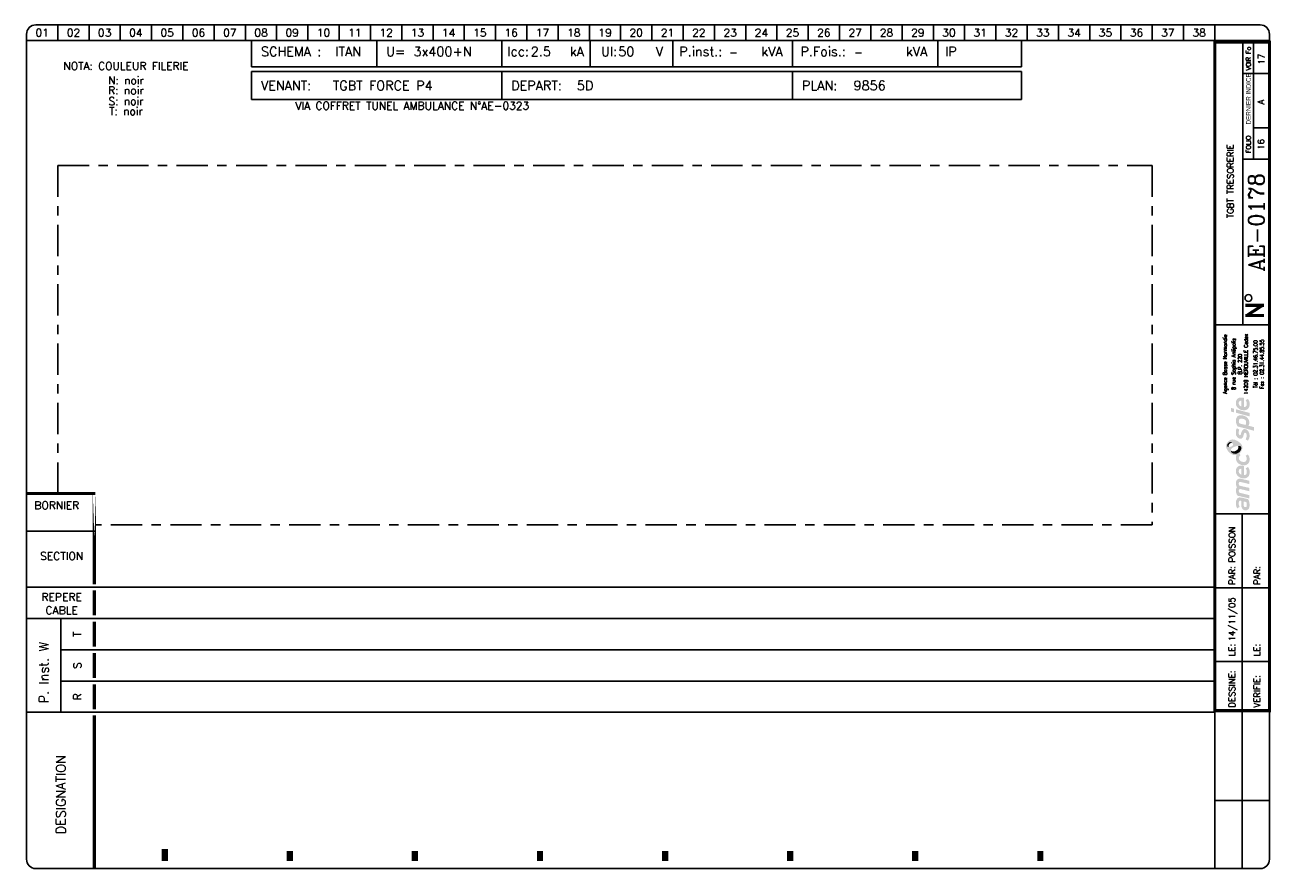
# Model space of a CAD drawing. Header units: millimetres. Extents: x 0 to 398, y -1 to 270.
import ezdxf
from ezdxf.enums import TextEntityAlignment as Align

# ---------------------------------------------------------------- set-up
doc = ezdxf.new("R2010")
doc.units = ezdxf.units.MM
doc.header["$LTSCALE"] = 20
doc.header["$MEASUREMENT"] = 0
doc.linetypes.add('AXES', pattern=[0.95, 0.5, -0.15, 0.15, -0.15])
for name, color, linetype in [('TEXTE', 3, 'Continuous'), ('TRAIAXE', 6, 'AXES'), ('TRAIFIN', 1, 'Continuous'), ('TRAIGROS', 2, 'Continuous'), ('TRAIMOY', 4, 'Continuous')]:
    doc.layers.add(name, color=color, linetype=linetype)
doc.styles.add('ROMANC', font='romanc')
doc.styles.add('ROMANS8', font='ROMANS8.shx')
doc.styles.get("Standard").update_dxf_attribs({"font": 'simplex.shx'})
doc.styles.add('TXT', font='txt', dxfattribs={"width": 0.8})

# ---------------------------------------------------------------- blocks, each defined once
blk = doc.blocks.new('CART')
at = {"layer": 'TEXTE', "color": 7}
for p, q in [((72.02, 264.91), (72.02, 256.49)), ((112.02, 264.91), (112.02, 256.49)), ((152.02, 264.91), (152.02, 256.49)), ((180.26, 264.91), (180.26, 256.49)), ((206.73, 264.91), (206.73, 256.49)), ((244.98, 264.91), (244.98, 256.49)), ((291.46, 264.91), (291.46, 256.49)), ((318.22, 264.91), (318.22, 256.49)), ((318.22, 256.49), (72.02, 256.49)), ((72, 255), (318.25, 255)), ((72, 246), (72, 255)), ((152, 255), (152, 246)), ((245, 255), (245, 246)), ((318.25, 255), (318.25, 246)), ((318.25, 246), (72, 246)), ((11.02, 79.91), (11.02, 49.91))]:
    blk.add_line(p, q, dxfattribs=at)
at = {"layer": 'TEXTE', "color": 7, "const_width": 1}
for points in [[(395.77, 180.16), (389.77, 180.16)], [(390.27, 176.91), (395.27, 180.16)], [(395.77, 176.91), (389.77, 176.91)]]:
    blk.add_lwpolyline(points, dxfattribs=at)
at = {"layer": 'TEXTE', "color": 7}
blk.add_circle((390.78, 182.5), 1.08, dxfattribs=at)
at = {"layer": 'TRAIAXE', "color": 6}
for p, q in [((10.02, 224.91), (360.02, 224.91)), ((10.02, 119.91), (10.02, 224.91)), ((360.02, 224.91), (360.02, 109.91)), ((360.02, 109.91), (22.02, 109.91))]:
    blk.add_line(p, q, dxfattribs=at)
at = {"layer": 'TRAIFIN', "color": 7}
for p, q in [((10.02, 269.91), (10.02, 264.91)), ((20.02, 269.91), (20.02, 264.91)), ((30.02, 269.91), (30.02, 264.91)), ((40.02, 269.91), (40.02, 264.91)), ((50.02, 269.91), (50.02, 264.91)), ((60.02, 269.91), (60.02, 264.91)), ((70.02, 269.91), (70.02, 264.91)), ((80.02, 269.91), (80.02, 264.91)), ((90.02, 269.91), (90.02, 264.91)), ((100.02, 269.91), (100.02, 264.91)), ((110.02, 269.91), (110.02, 264.91)), ((120.02, 269.91), (120.02, 264.91)), ((130.02, 269.91), (130.02, 264.91)), ((140.02, 269.91), (140.02, 264.91)), ((150.02, 269.91), (150.02, 264.91)), ((160.02, 269.91), (160.02, 264.91)), ((170.02, 269.91), (170.02, 264.91)), ((180.02, 269.91), (180.02, 264.91)), ((190.02, 269.91), (190.02, 264.91)), ((200.02, 269.91), (200.02, 264.91)), ((210.02, 269.91), (210.02, 264.91)), ((220.02, 269.91), (220.02, 264.91)), ((230.02, 269.91), (230.02, 264.91)), ((240.02, 269.91), (240.02, 264.91)), ((250.02, 269.91), (250.02, 264.91)), ((260.02, 269.91), (260.02, 264.91)), ((270.02, 269.91), (270.02, 264.91)), ((280.02, 269.91), (280.02, 264.91)), ((290.02, 269.91), (290.02, 264.91)), ((300.02, 269.91), (300.02, 264.91)), ((310.02, 269.91), (310.02, 264.91)), ((320.02, 269.91), (320.02, 264.91)), ((330.02, 269.91), (330.02, 264.91)), ((340.02, 269.91), (340.02, 264.91)), ((350.02, 269.91), (350.02, 264.91)), ((360.02, 269.91), (360.02, 264.91)), ((370.02, 269.91), (370.02, 264.91)), ((380.02, 269.91), (380.02, 264.91)), ((392.43, 226.95), (392.43, 264.41)), ((392.43, 237), (396.98, 237))]:
    blk.add_line(p, q, dxfattribs=at)
at = {"layer": 'TRAIGROS', "color": 7}
for p, q in [((3.02, 269.91), (394.52, 269.91)), ((0.02, 266.91), (0.02, 264.91)), ((397.52, 264.91), (0.02, 264.91)), ((397.52, 264.91), (0.02, 264.91)), ((0.02, 264.91), (0.02, 2.91)), ((389.02, 173.91), (389.02, 264.41)), ((397.52, 266.91), (397.52, 264.91)), ((397.52, 2.91), (397.52, 264.91)), ((389.02, 254.41), (397.02, 254.41)), ((389.02, 226.92), (397.02, 226.92)), ((380.02, 173.91), (397.52, 173.91)), ((380.02, 113.43), (397.53, 113.43)), ((0.02, 107.91), (22.02, 107.91)), ((0.02, 89.91), (380.02, 89.91)), ((11.02, 79.91), (0.02, 79.91)), ((11.02, 79.91), (380.02, 79.91)), ((11.02, 69.91), (380.02, 69.91)), ((11.02, 59.91), (380.02, 59.91)), ((0.02, 49.91), (380.02, 49.91)), ((380.02, -0.12), (380.02, 50.43)), ((3.02, -0.09), (394.52, -0.09))]:
    blk.add_line(p, q, dxfattribs=at)
for points, const_width in [([(380.02, 264.41), (380.02, 50.43), (397.52, 50.43), (397.52, 264.41), (380.02, 264.41)], 1), ([(0.02, 119.91), (22.02, 119.91)], 1), ([(21.73, 88.91), (21.73, 80.91)], 1), ([(21.73, 78.91), (21.73, 70.91)], 1), ([(21.73, 68.91), (21.73, 60.91)], 1), ([(21.73, 58.91), (21.73, 50.91)], 1), ([(21.73, 48.91), (21.73, 43.38)], 1), ([(21.73, 43.38), (21.73, -0.09)], 1), ([(44.23, 6.14), (44.23, 2.27)], 2), ([(84.23, 5.5), (84.23, 2.27)], 2), ([(124.23, 5.5), (124.23, 2.27)], 2), ([(164.23, 5.5), (164.23, 2.27)], 2), ([(204.23, 5.5), (204.23, 2.27)], 2), ([(244.23, 5.5), (244.23, 2.27)], 2), ([(284.23, 5.5), (284.23, 2.27)], 2), ([(324.23, 5.5), (324.23, 2.27)], 2)]:
    blk.add_lwpolyline(points, dxfattribs=dict(at, const_width=const_width))
at = {"layer": 'TRAIGROS', "color": 7, "const_width": 1}
blk.add_lwpolyline([(21.73, 119.95), (21.73, 90.91)], close=True, dxfattribs=at)
at = {"layer": 'TRAIGROS', "color": 7}
for centre, start, end in [((3.02, 266.91), 90, 180), ((394.52, 266.91), 0, 90), ((3.02, 2.91), 180, 270), ((394.52, 2.91), 270, 0)]:
    blk.add_arc(centre, 3, start, end, dxfattribs=at)
at = {"layer": 'TRAIMOY', "color": 7}
for p, q in [((388.77, -0.1), (388.77, 113.43)), ((380.02, 89.73), (397.53, 89.73)), ((380.02, 66.18), (397.53, 66.18)), ((380.02, 21.66), (397.53, 21.66))]:
    blk.add_line(p, q, dxfattribs=at)
at = {"layer": 'TEXTE', "color": 7}
for s, p in [('01', (5.02, 267.41)), ('02', (15.02, 267.41)), ('03', (25.02, 267.41)), ('04', (35.02, 267.41)), ('05', (45.02, 267.41)), ('06', (55.02, 267.41)), ('07', (65.02, 267.41)), ('08', (75.02, 267.41)), ('09', (85.02, 267.41)), ('10', (95.02, 267.41)), ('11', (105.02, 267.41)), ('12', (115.02, 267.41)), ('13', (125.02, 267.41)), ('14', (135.02, 267.41)), ('15', (145.02, 267.41)), ('16', (155.02, 267.41)), ('17', (165.02, 267.41)), ('18', (175.02, 267.41)), ('19', (185.02, 267.41)), ('20', (195.02, 267.41)), ('21', (205.02, 267.41)), ('22', (215.02, 267.41)), ('23', (225.02, 267.41)), ('24', (235.02, 267.41)), ('25', (245.02, 267.41)), ('26', (255.02, 267.41)), ('27', (265.02, 267.41)), ('28', (275.02, 267.41)), ('29', (285.02, 267.41)), ('30', (295.02, 267.41)), ('31', (305.02, 267.41)), ('32', (315.02, 267.41)), ('33', (325.02, 267.41)), ('34', (335.02, 267.41)), ('35', (345.02, 267.41)), ('36', (355.02, 267.41)), ('37', (365.02, 267.41)), ('38', (375.02, 267.41))]:
    blk.add_text(s, height=2.5, dxfattribs=at).set_placement(p, align=Align.MIDDLE)
for s, height, p in [('kA', 3, (173.77, 259.91)), ('Ul:', 3, (183.77, 259.91)), ('P.inst.:', 3, (208.77, 259.91)), ('kVA', 3, (235.02, 259.91)), ('P.Fois.:', 3, (247.52, 259.91)), ('kVA', 3, (281.27, 259.91)), ('SCHEMA :', 3, (75.02, 259.91)), ('U=', 3, (115.02, 259.91)), ('Icc:', 3, (153.77, 259.91)), ('V', 3, (201.27, 259.91)), ('IP', 3, (293.77, 259.91)), ('VENANT:', 3, (75, 249)), ('DEPART:', 3, (155, 249)), ('PLAN:', 3, (248, 249)), ('BORNIER', 2.5, (2.52, 114.91))]:
    blk.add_text(s, height=height, dxfattribs=at).set_placement(p)
at = {"layer": 'TEXTE', "color": 7, "width": 0.867769}
blk.add_text('VOIR Fo', height=1.5, rotation=90, dxfattribs=at).set_placement((391.52, 255.41), (391.52, 262.91), align=Align.FIT)
at = {"layer": 'TEXTE', "color": 7, "style": 'TXT', "width": 0.8}
blk.add_text('DERNIER INDICE', height=1.5, rotation=90, dxfattribs=at).set_placement((391.52, 238.03))
at = {"layer": 'TEXTE', "color": 7}
for s, height, p in [('FOLIO', 1.5, (391.52, 231.67)), ('T', 2.5, (17.52, 74.91)), ('S', 2.5, (17.52, 64.91)), ('R', 2.5, (17.52, 54.91))]:
    blk.add_text(s, height=height, rotation=90, dxfattribs=at).set_placement(p, align=Align.CENTER)
for s, p in [('SECTION', (11.27, 98.66)), ('REPERE', (11.27, 85.59)), ('CABLE', (11.27, 81.3))]:
    blk.add_text(s, height=2.5, dxfattribs=at).set_placement(p, align=Align.CENTER)
for s, height, p in [('PAR:', 2, (386.53, 90.73)), ('PAR:', 2, (394.53, 90.73)), ('P. Inst. W', 3, (7.05, 52.81)), ('LE:', 2, (386.53, 67.86)), ('LE:', 2, (394.53, 67.86)), ('DESSINE:', 2, (386.53, 51.43)), ('VERIFIE:', 2, (394.53, 51.43)), ('DESIGNATION', 3, (12.52, 10.91))]:
    blk.add_text(s, height=height, rotation=90, dxfattribs=at).set_placement(p)
at = {"layer": 'TEXTE', "color": 4, "style": 'ROMANC'}
for tag, height, p in [('FOLIO_SUIVANT', 2, (395.92, 258.95)), ('INDICE', 2, (395.81, 245.26)), ('FOLIO', 2, (395.81, 231.67)), ('NUMERO', 5, (395.81, 206.7))]:
    blk.add_attdef(tag, text='', height=height, rotation=90, dxfattribs=at).set_placement(p, align=Align.CENTER)
for tag, p, height in [('REGIME_DE_NEUTRE', (98.77, 259.91), 3), ('TENSION', (123.77, 259.91), 3), ('ICC', (161.27, 259.91), 3), ('UI', (189.27, 259.91), 3), ('P_INSTAL', (224.73, 259.91), 2.5), ('PUISSSANCE_DE_FOISO', (264.73, 259.91), 2.5), ('VENANT_DE', (98, 249), 3), ('DEPART', (176, 249), 3), ('PLAN', (264.5, 249), 3)]:
    blk.add_attdef(tag, p, '', height=height, dxfattribs=at)
blk.add_attdef('INTITULE_DU_PLAN', text='', height=2, rotation=90, dxfattribs=at).set_placement((385.02, 219.91), align=Align.MIDDLE)
for tag, p in [('DESSINATEUR', (386.55, 97.87)), ('DATE', (386.53, 72.67))]:
    blk.add_attdef(tag, p, '', height=2, rotation=90, dxfattribs=at)
blk = doc.blocks.new('JC')
at = {"layer": 'TEXTE'}
for s, p in [('NOTA: COULEUR FILERIE', (10.73, 20.01)), ('N: noir', (10.73, 15.46)), ('R: noir', (10.73, 12.25)), ('S: noir', (10.73, 8.81)), ('T: noir', (10.73, 5.6))]:
    blk.add_text(s, height=2.5, dxfattribs=at).set_placement(p, align=Align.MIDDLE)
blk = doc.blocks.new('LOGO')
h = blk.add_hatch(color=187)
h.paths.add_polyline_path([(0.27, -25.15), (-0.26, -25.03), (-0.61, -25.01), (-0.96, -25.01), (-1.3, -25.15), (-1.56, -25.39), (-1.76, -25.66), (-1.92, -26.06), (-2.01, -26.61), (-2, -27.13), (-1.95, -27.54), (-1.82, -27.98), (-1.59, -28.49), (-0.78, -28.03), (-0.88, -27.84), (-0.99, -27.58), (-1.06, -27.27), (-1.09, -26.94), (-1.07, -26.65), (-1.03, -26.36), (-0.9, -26.15), (-0.74, -26.05), (-0.59, -26.04), (-0.23, -26.1), (-0.26, -26.47), (-0.29, -26.77), (-0.31, -27.1), (-0.31, -27.41), (-0.26, -27.77), (-0.19, -28.1), (-0.05, -28.44), (0.2, -28.78), (0.48, -28.98), (0.87, -29.11), (1.22, -29.1), (1.58, -29.04), (1.84, -28.87), (2.14, -28.53), (2.3, -28.16), (2.37, -27.71), (2.36, -27.1), (2.28, -26.51), (2.08, -25.89), (1.89, -25.54), (0.84, -25.3)])
h.paths.add_polyline_path([(0.54, -26.31), (1.32, -26.47), (1.41, -26.69), (1.48, -27.01), (1.49, -27.42), (1.48, -27.74), (1.4, -27.9), (1.29, -28.03), (1.14, -28.09), (0.96, -28.1), (0.81, -28.07), (0.69, -27.97), (0.6, -27.85), (0.54, -27.71), (0.5, -27.54), (0.49, -27.3), (0.49, -27.06), (0.5, -26.59)], flags=16)
h.paths.add_polyline_path([(-0.88, -23.47), (-0.97, -23.29), (-1.06, -23.08), (-1.08, -22.86), (-1.05, -22.63), (-0.97, -22.45), (-0.79, -22.36), (-0.5, -22.33), (2.29, -23.01), (2.29, -21.94), (-0.8, -21.24), (-0.96, -21.08), (-1.06, -20.77), (-1.1, -20.45), (-1, -20.2), (-0.87, -20.11), (-0.7, -20.03), (-0.48, -20.05), (2.29, -20.7), (2.29, -19.65), (-0.36, -19.01), (-0.65, -19), (-1.01, -19.01), (-1.3, -19.12), (-1.55, -19.28), (-1.77, -19.54), (-1.9, -19.8), (-1.98, -20), (-2.02, -20.38), (-2.01, -20.76), (-1.91, -21.13), (-1.79, -21.45), (-1.64, -21.71), (-1.75, -21.83), (-1.89, -22.08), (-1.98, -22.36), (-2.01, -22.66), (-2.01, -23), (-1.95, -23.36), (-1.85, -23.71), (-1.69, -24.08), (-1.5, -24.43), (2.29, -25.32), (2.29, -24.26)])
h.paths.add_polyline_path([(-0.19, -14.81), (-0.51, -14.81), (-0.91, -14.88), (-1.19, -15), (-1.42, -15.16), (-1.64, -15.38), (-1.83, -15.67), (-1.95, -15.97), (-2, -16.26), (-2.02, -16.52), (-2.01, -16.84), (-1.96, -17.15), (-1.84, -17.46), (-1.65, -17.81), (-1.41, -18.09), (-1.14, -18.33), (-0.89, -18.51), (-0.59, -18.68), (-0.17, -18.82), (0.24, -18.89), (0.59, -18.91), (0.98, -18.88), (1.37, -18.75), (1.77, -18.51), (2.17, -18.06), (2.33, -17.58), (2.38, -17.11), (2.38, -16.56), (2.33, -16.15), (2.2, -15.79), (2.03, -15.5), (1.82, -15.25), (1.14, -15.68), (1.3, -15.94), (1.42, -16.3), (1.49, -16.68), (1.49, -16.99), (1.43, -17.33), (1.23, -17.63), (0.99, -17.81), (0.79, -17.86), (0.6, -17.84), (0.6, -14.97), (0.23, -14.85)])
h.paths.add_polyline_path([(-0.26, -17.69), (-0.43, -17.64), (-0.58, -17.55), (-0.76, -17.39), (-0.9, -17.24), (-1.01, -17.02), (-1.06, -16.86), (-1.08, -16.63), (-1.06, -16.36), (-0.96, -16.16), (-0.83, -15.98), (-0.62, -15.87), (-0.44, -15.83), (-0.26, -15.83)], flags=16)
h.paths.add_polyline_path([(-0.09, -13.56), (-0.44, -13.4), (-0.74, -13.16), (-0.95, -12.9), (-1.04, -12.61), (-1.08, -12.36), (-1.02, -12.05), (-0.89, -11.83), (-0.73, -11.69), (-0.61, -11.61), (-0.5, -11.55), (-0.88, -10.89), (-1.08, -11.04), (-1.32, -11.18), (-1.51, -11.28), (-1.78, -11.38), (-1.87, -11.55), (-1.97, -11.89), (-2.01, -12.3), (-1.98, -12.76), (-1.82, -13.35), (-1.54, -13.76), (-1.25, -14.08), (-0.85, -14.34), (-0.48, -14.51), (-0.05, -14.65), (0.44, -14.71), (0.94, -14.69), (1.47, -14.5), (1.83, -14.25), (2.09, -13.94), (2.26, -13.6), (2.36, -13.21), (2.39, -12.82), (2.37, -12.43), (2.27, -11.98), (2.07, -11.58), (1.82, -11.23), (1.12, -11.67), (1.29, -11.95), (1.43, -12.27), (1.45, -12.61), (1.43, -12.96), (1.23, -13.36), (0.95, -13.57), (0.61, -13.63), (0.31, -13.63)])
h.paths.add_polyline_path([(1.25, -3.19), (0.94, -3.13), (0.59, -3.14), (0.32, -3.25), (0.1, -3.49), (-0.12, -3.81), (-0.25, -4.17), (-0.38, -4.62), (-0.46, -4.92), (-0.59, -5.03), (-0.74, -5.08), (-0.86, -5.03), (-0.96, -4.94), (-1.06, -4.74), (-1.12, -4.53), (-1.11, -4.23), (-1.07, -3.86), (-1.01, -3.51), (-0.93, -3.23), (-1.72, -2.85), (-1.84, -3.12), (-1.93, -3.4), (-1.97, -3.68), (-2, -3.98), (-2.02, -4.32), (-2, -4.65), (-1.94, -5.01), (-1.8, -5.31), (-1.64, -5.58), (-1.4, -5.84), (-1.11, -6.04), (-0.85, -6.17), (-0.56, -6.2), (-0.24, -6.15), (0.01, -5.99), (0.18, -5.81), (0.32, -5.51), (0.41, -5.18), (0.51, -4.86), (0.57, -4.63), (0.67, -4.45), (0.78, -4.33), (0.97, -4.29), (1.15, -4.35), (1.3, -4.55), (1.41, -4.85), (1.44, -5.24), (1.41, -5.62), (1.33, -5.91), (1.23, -6.15), (1.09, -6.39), (1.78, -6.81), (1.86, -6.74), (1.97, -6.61), (2.14, -6.32), (2.27, -6), (2.36, -5.62), (2.37, -5.24), (2.35, -4.86), (2.3, -4.52), (2.19, -4.21), (2.03, -3.92), (1.85, -3.65), (1.57, -3.35)])
h.paths.add_polyline_path([(1.14, 0.91), (0.82, 1.08), (0.5, 1.2), (0.1, 1.27), (-0.26, 1.3), (-0.73, 1.29), (-1.12, 1.19), (-1.38, 1.04), (-1.61, 0.8), (-1.77, 0.55), (-1.89, 0.33), (-1.98, 0.01), (-2.01, -0.32), (-1.99, -0.65), (-1.95, -1.02), (-1.88, -1.34), (-1.76, -1.63), (-1.63, -1.96), (-1.52, -2.24), (3.84, -3.66), (3.84, -2.51), (1.96, -2.01), (2.11, -1.85), (2.24, -1.56), (2.27, -1.32), (2.29, -1.04), (2.27, -0.75), (2.21, -0.44), (2.07, -0.1), (1.9, 0.2), (1.71, 0.44), (1.43, 0.71)])
h.paths.add_polyline_path([(0.98, -1.77), (-0.92, -1.28), (-0.98, -1.1), (-1.05, -0.84), (-1.07, -0.56), (-1.04, -0.29), (-0.94, -0.06), (-0.77, 0.11), (-0.53, 0.2), (-0.24, 0.22), (0.04, 0.2), (0.35, 0.13), (0.58, 0.05), (0.81, -0.07), (1.02, -0.24), (1.19, -0.46), (1.27, -0.68), (1.28, -0.93), (1.28, -1.16), (1.24, -1.43), (1.15, -1.61)], flags=16)
h.paths.add_polyline_path([(-1.97, 3.22), (-1.97, 2.11), (2.35, 0.95), (2.35, 2.06)])
h.paths.add_polyline_path([(-3.55, 3.65), (-3.55, 2.48), (-2.65, 2.25), (-2.65, 3.43)])
h.paths.add_polyline_path([(-0.19, 6.99), (-0.51, 6.99), (-0.91, 6.92), (-1.19, 6.81), (-1.42, 6.64), (-1.64, 6.43), (-1.83, 6.14), (-1.95, 5.83), (-2, 5.54), (-2.02, 5.28), (-2.01, 4.96), (-1.96, 4.66), (-1.84, 4.34), (-1.65, 4), (-1.41, 3.71), (-1.14, 3.48), (-0.89, 3.29), (-0.59, 3.12), (-0.17, 2.98), (0.24, 2.92), (0.59, 2.89), (0.98, 2.93), (1.37, 3.06), (1.77, 3.29), (2.17, 3.75), (2.33, 4.22), (2.38, 4.7), (2.38, 5.24), (2.33, 5.65), (2.2, 6.02), (2.03, 6.3), (1.82, 6.56), (1.14, 6.13), (1.3, 5.87), (1.42, 5.5), (1.49, 5.12), (1.49, 4.82), (1.43, 4.47), (1.23, 4.17), (0.99, 4), (0.79, 3.94), (0.6, 3.96), (0.6, 6.83), (0.23, 6.96)])
h.paths.add_polyline_path([(-0.26, 4.11), (-0.43, 4.16), (-0.58, 4.26), (-0.76, 4.42), (-0.9, 4.56), (-1.01, 4.78), (-1.06, 4.95), (-1.08, 5.17), (-1.06, 5.44), (-0.96, 5.64), (-0.83, 5.82), (-0.62, 5.93), (-0.44, 5.97), (-0.26, 5.97)], flags=16)
h = blk.add_hatch(color=135)
h.paths.add_polyline_path([(-2.62, -6.48), (-2.99, -6.44), (-3.33, -6.46), (-3.66, -6.54), (-3.9, -6.66), (-4.19, -6.88), (-4.48, -7.12), (-4.72, -7.4), (-4.9, -7.71), (-5.08, -8.08), (-5.15, -8.51), (-5.14, -8.84), (-5.03, -9.22), (-4.88, -9.56), (-4.68, -9.88), (-4.46, -10.22), (-4.19, -10.51), (-3.87, -10.81), (-3.57, -11.02), (-3.23, -11.21), (-2.91, -11.36), (-2.54, -11.44), (-2.16, -11.45), (-1.78, -11.38), (-1.51, -11.28), (-1.32, -11.18), (-1.08, -11.04), (-0.88, -10.89), (-0.73, -10.77), (-0.54, -10.54), (-0.29, -10.22), (-0.06, -9.77), (0.06, -9.2), (0.05, -8.64), (-0.11, -8.22), (-0.36, -7.85), (-0.69, -7.52), (-1.07, -7.21), (-1.43, -6.95), (-1.9, -6.73), (-2.27, -6.57)])
h.paths.add_polyline_path([(-2.94, -7.94), (-2.93, -8.06), (-2.93, -8.18), (-2.98, -8.34), (-3.08, -8.43), (-3.22, -8.54), (-3.43, -8.66), (-3.65, -8.75), (-3.89, -8.84), (-4.16, -8.87), (-4.34, -8.85), (-4.5, -8.82), (-4.67, -8.73), (-4.76, -8.58), (-4.8, -8.43), (-4.79, -8.24), (-4.75, -8.06), (-4.69, -7.92), (-4.59, -7.78), (-4.48, -7.64), (-4.34, -7.51), (-4.19, -7.41), (-4, -7.31), (-3.79, -7.28), (-3.58, -7.31), (-3.42, -7.38), (-3.25, -7.49), (-3.12, -7.62), (-3.02, -7.79)], flags=16)
h.paths.add_polyline_path([(-1.84, -8.57), (-1.32, -8.49), (-1.12, -8.49), (-0.87, -8.49), (-0.65, -8.57), (-0.45, -8.72), (-0.32, -8.9), (-0.26, -9.1), (-0.28, -9.35), (-0.35, -9.63), (-0.51, -9.97), (-0.73, -10.32), (-1.02, -10.58), (-1.39, -10.82), (-1.78, -10.98), (-2.23, -11.04), (-2.55, -11.01), (-2.82, -10.95), (-3.16, -10.77), (-3.4, -10.52), (-3.53, -10.28), (-3.6, -10.02), (-3.6, -9.73), (-3.5, -9.48), (-3.31, -9.23), (-3, -9.04), (-2.68, -8.88), (-2.26, -8.71)], flags=16)
h = blk.add_hatch(color=253)
h.paths.add_polyline_path([(-4, -7.31), (-4.19, -7.41), (-4.34, -7.51), (-4.48, -7.64), (-4.59, -7.78), (-4.69, -7.92), (-4.75, -8.06), (-4.79, -8.24), (-4.8, -8.43), (-4.76, -8.58), (-4.67, -8.73), (-4.5, -8.82), (-4.34, -8.85), (-4.36, -8.64), (-4.33, -8.43), (-4.27, -8.21), (-4.19, -8.05), (-4.09, -7.91), (-3.95, -7.79), (-3.82, -7.69), (-3.65, -7.62), (-3.47, -7.58), (-3.28, -7.58), (-3.12, -7.62), (-3.25, -7.49), (-3.42, -7.38), (-3.58, -7.31), (-3.79, -7.28)])
h.paths.add_polyline_path([(-0.87, -8.49), (-1.12, -8.49), (-1.32, -8.49), (-1.27, -8.65), (-1.22, -8.89), (-1.24, -9.17), (-1.31, -9.4), (-1.45, -9.63), (-1.67, -9.84), (-1.91, -10), (-2.2, -10.15), (-2.48, -10.22), (-2.71, -10.25), (-2.97, -10.24), (-3.22, -10.21), (-3.44, -10.12), (-3.6, -10.02), (-3.53, -10.28), (-3.4, -10.52), (-3.16, -10.77), (-2.82, -10.95), (-2.55, -11.01), (-2.23, -11.04), (-1.78, -10.98), (-1.39, -10.82), (-1.02, -10.58), (-0.73, -10.32), (-0.51, -9.97), (-0.35, -9.63), (-0.28, -9.35), (-0.26, -9.1), (-0.32, -8.9), (-0.45, -8.72), (-0.65, -8.57)])
at = {"color": 7, "style": 'ROMANS8', "width": 0.8}
for s, height, p in [('Agence Basse Normandie', 1.2384, (-4.85, 17.68)), ('8 rue Sophia Antipolis', 1.2384, (-2.12, 17.68)), ('14209 HEROUVILLE Cedex', 1.2384, (1.84, 17.68)), ('B.P. 220', 1.238, (-0.08, 17.68)), ('Tél : 02.31.46.75.00', 1.2384, (4.88, 17.68)), ('Fax : 02.31.44.85.55', 1.2384, (6.91, 17.68))]:
    blk.add_text(s, height=height, rotation=90, dxfattribs=at).set_placement(p, align=Align.CENTER)

msp = doc.modelspace()

# ---------------------------------------------------------------- block references
msp.add_blockref('CART', (0, 0)).add_auto_attribs({'INTITULE_DU_PLAN': 'TGBT TRESORERIE', 'NUMERO': 'AE-0178', 'FOLIO': '16', 'INDICE': 'A', 'FOLIO_SUIVANT': '17', 'REGIME_DE_NEUTRE': 'ITAN', 'TENSION': '3x400+N', 'ICC': '2.5', 'UI': '50', 'P_INSTAL': '-', 'PUISSSANCE_DE_FOISO': '-', 'VENANT_DE': 'TGBT FORCE P4', 'DEPART': '5D', 'PLAN': '9856', 'DATE': '14/11/05', 'DESSINATEUR': 'POISSON'})
for name, p in [('JC', (21.1, 236.75)), ('LOGO', (388.77, 143.67))]:
    msp.add_blockref(name, p)

# ---------------------------------------------------------------- texts
at = {"layer": 'TRAIFIN', "insert": (85.99, 245.28), "char_height": 2.5, "width": 110.432, "attachment_point": 1}
msp.add_mtext('VIA COFFRET TUNEL AMBULANCE N°AE-0323', dxfattribs=at)

doc.saveas('drawing.dxf')
